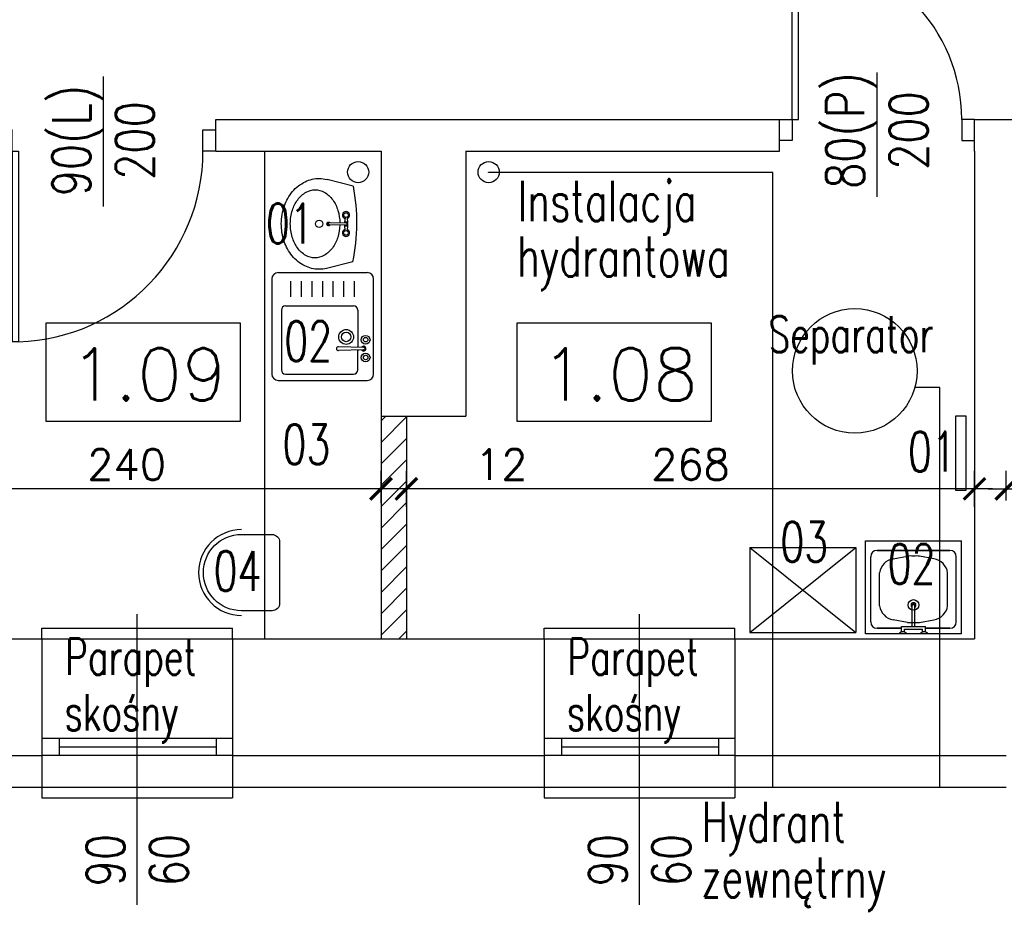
# Model space of a CAD drawing. Header units: millimetres. Extents: x 31969 to 285678, y -69766 to -1123.
# Tile 85 of 176: x 142276 to 142740, y -10733 to -10313. Entities that reach past the tile are written whole.
import ezdxf
from ezdxf.enums import TextEntityAlignment as Align
from ezdxf.lldxf.tags import DXFTag

# ---------------------------------------------------------------- set-up
doc = ezdxf.new("R2010")
doc.units = ezdxf.units.MM
for name, color, linetype in [('a-izolacja 1', 3, 'Continuous'), ('a-opis 1', 3, 'Continuous'), ('a-opis 3', 15, 'Continuous'), ('a-opis stolarki 1', 3, 'Continuous'), ('a-opis technologii 2', 12, 'Continuous'), ('a-przekrój 1', 3, 'Continuous'), ('a-przekrój 2', 251, 'Continuous'), ('a-stolarka drzwiowa', 3, 'Continuous'), ('a-stolarka okienna', 3, 'Continuous'), ('a-szkło', 4, 'Continuous'), ('a-wymiary', 11, 'Continuous'), ('a-wyposażenie', 84, 'Continuous'), ('a-ściany działowe projektowane', 5, 'Continuous'), ('a-ściany istniejące murowane', 6, 'Continuous')]:
    doc.layers.add(name, color=color, linetype=linetype)
doc.layers.add('a-pomocnicza', color=42, linetype='Continuous', plot=False)
doc.styles.add('MAREK', font='simplex.shx')
doc.styles.add('RS01507', font='romans.shx', dxfattribs={"width": 0.7, "height": 0.15})
doc.styles.add('WYMIAR', font='romans.shx', dxfattribs={"width": 0.8})
tags = doc.linetypes.add('DASHED', pattern=[0.75, 0.5, -0.25]).pattern_tags.tags
tags[6:7] = [DXFTag(74, 4), DXFTag(75, 0), DXFTag(340, '0'), DXFTag(46, 1.0), DXFTag(50, 0.0), DXFTag(44, 0.0), DXFTag(45, 0.0)]
tags[4:5] = [DXFTag(74, 4), DXFTag(75, 0), DXFTag(340, '0'), DXFTag(46, 1.0), DXFTag(50, 0.0), DXFTag(44, 0.0), DXFTag(45, 0.0)]
doc.dimstyles.new('MAREK', dxfattribs={"dimscale": 0.85, "dimtxt": 17, "dimasz": 12, "dimexe": 10, "dimexo": 0.625, "dimgap": 5, "dimtad": 1, "dimdec": 1, "dimdsep": 46, "dimtxsty": 'MAREK', "dimblk1": 'ARCHTICK', "dimblk2": 'ARCHTICK', "dimsah": 1, "dimcen": 2.5, "dimdle": 10, "dimadec": 0, "dimazin": 0, "dimtfac": 1, "dimtdec": 1, "dimtmove": 1, "dimatfit": 3, "dimldrblk": 'ARCHTICK', "dimfxl": 10, "dimfxlon": 1, "dimtolj": 1, "dimtzin": 0, "dimarcsym": 0})

# ---------------------------------------------------------------- blocks, each defined once
blk = doc.blocks.new('A$C42BE72CD')
at = {"layer": 'a-stolarka drzwiowa'}
for p, q in [((6, 99.95), (0, 99.95)), ((6, 89.95), (6, 99.95)), ((96, 89.95), (96, 99.95)), ((96, 99.95), (102, 99.95)), ((0, 89.95), (6, 89.95)), ((6, 89.95), (9, 89.95)), ((6, 89.95), (6, 0)), ((9, 89.95), (9, 0)), ((102, 89.95), (96, 89.95)), ((9, 0), (6, 0))]:
    blk.add_line(p, q, dxfattribs=at)
at = {"layer": 'a-stolarka drzwiowa', "linetype": 'DASHED', "lineweight": 25, "ltscale": 20}
blk.add_arc((6, 89.95), 90, 271.9102, 0, dxfattribs=at)
blk = doc.blocks.new('_ARCHTICK')
at = {"color": 0, "linetype": 'ByBlock', "const_width": 0.15}
blk.add_lwpolyline([(-0.5, -0.5), (0.5, 0.5)], dxfattribs=at)
blk = doc.blocks.new('*D99')
at = {"layer": 'a-wymiary', "color": 0, "lineweight": -2, "ltscale": 100}
for p, q in [((142458.07, -10542.86), (142458.07, -10525.86)), ((142726.07, -10542.86), (142726.07, -10525.86)), ((142734.57, -10534.36), (142449.57, -10534.36))]:
    blk.add_line(p, q, dxfattribs=at)
at = {"layer": 'DEFPOINTS', "color": 0, "ltscale": 100}
for p in [(142458.07, -10534.36), (142458.07, -10599.89), (142726.07, -10599.89)]:
    blk.add_point(p, dxfattribs=at)
at = {"layer": 'a-wymiary', "color": 0, "lineweight": -2, "ltscale": 100, "xscale": 10.2, "yscale": 10.2, "zscale": 10.2, "rotation": 180}
blk.add_blockref('_ARCHTICK', (142458.07, -10534.36), dxfattribs=at)
at = {"layer": 'a-wymiary', "color": 0, "lineweight": -2, "ltscale": 100, "xscale": 10.2, "yscale": 10.2, "zscale": 10.2}
blk.add_blockref('_ARCHTICK', (142726.07, -10534.36), dxfattribs=at)
at = {"layer": 'a-wymiary', "color": 0, "ltscale": 100, "insert": (142592.07, -10522.88), "char_height": 14.45, "attachment_point": 5, "style": 'MAREK'}
blk.add_mtext('\\A1;268', dxfattribs=at)
blk = doc.blocks.new('*D100')
at = {"layer": 'a-wymiary', "color": 0, "lineweight": -2, "ltscale": 100}
for p, q in [((142446.07, -10541.08), (142446.07, -10525.86)), ((142458.07, -10542.86), (142458.07, -10525.86)), ((142466.57, -10534.36), (142437.57, -10534.36)), ((142517.4, -10534.36), (142458.07, -10534.36))]:
    blk.add_line(p, q, dxfattribs=at)
at = {"layer": 'DEFPOINTS', "color": 0, "ltscale": 100}
for p in [(142446.07, -10534.36), (142446.07, -10541.61), (142458.07, -10599.89)]:
    blk.add_point(p, dxfattribs=at)
at = {"layer": 'a-wymiary', "color": 0, "lineweight": -2, "ltscale": 100, "xscale": 10.2, "yscale": 10.2, "zscale": 10.2, "rotation": 180}
blk.add_blockref('_ARCHTICK', (142446.07, -10534.36), dxfattribs=at)
at = {"layer": 'a-wymiary', "color": 0, "lineweight": -2, "ltscale": 100, "xscale": 10.2, "yscale": 10.2, "zscale": 10.2}
blk.add_blockref('_ARCHTICK', (142458.07, -10534.36), dxfattribs=at)
at = {"layer": 'a-wymiary', "color": 0, "ltscale": 100, "insert": (142502.82, -10522.88), "char_height": 14.45, "attachment_point": 5, "style": 'MAREK'}
blk.add_mtext('\\A1;12', dxfattribs=at)
blk = doc.blocks.new('*D101')
at = {"layer": 'a-wymiary', "color": 0, "lineweight": -2, "ltscale": 100}
for p, q in [((142206.07, -10542.86), (142206.07, -10525.86)), ((142446.07, -10541.08), (142446.07, -10525.86)), ((142454.57, -10534.36), (142197.57, -10534.36))]:
    blk.add_line(p, q, dxfattribs=at)
at = {"layer": 'DEFPOINTS', "color": 0, "ltscale": 100}
for p in [(142206.07, -10534.36), (142206.07, -10543.83), (142446.07, -10541.61)]:
    blk.add_point(p, dxfattribs=at)
at = {"layer": 'a-wymiary', "color": 0, "lineweight": -2, "ltscale": 100, "xscale": 10.2, "yscale": 10.2, "zscale": 10.2, "rotation": 180}
blk.add_blockref('_ARCHTICK', (142206.07, -10534.36), dxfattribs=at)
at = {"layer": 'a-wymiary', "color": 0, "lineweight": -2, "ltscale": 100, "xscale": 10.2, "yscale": 10.2, "zscale": 10.2}
blk.add_blockref('_ARCHTICK', (142446.07, -10534.36), dxfattribs=at)
at = {"layer": 'a-wymiary', "color": 0, "ltscale": 100, "insert": (142326.07, -10522.88), "char_height": 14.45, "attachment_point": 5, "style": 'MAREK'}
blk.add_mtext('\\A1;240', dxfattribs=at)
blk = doc.blocks.new('*D128')
at = {"layer": 'a-wymiary', "color": 0, "lineweight": -2, "ltscale": 100}
for p, q in [((142741.07, -10539.81), (142741.07, -10525.86)), ((142879.07, -10537.63), (142879.07, -10525.86)), ((142732.57, -10534.36), (142887.57, -10534.36))]:
    blk.add_line(p, q, dxfattribs=at)
at = {"layer": 'DEFPOINTS', "color": 0, "ltscale": 100}
for p in [(142879.07, -10534.36), (142741.07, -10540.34), (142879.07, -10538.16)]:
    blk.add_point(p, dxfattribs=at)
at = {"layer": 'a-wymiary', "color": 0, "lineweight": -2, "ltscale": 100, "xscale": 10.2, "yscale": 10.2, "zscale": 10.2, "rotation": 180}
blk.add_blockref('_ARCHTICK', (142741.07, -10534.36), dxfattribs=at)
at = {"layer": 'a-wymiary', "color": 0, "lineweight": -2, "ltscale": 100, "xscale": 10.2, "yscale": 10.2, "zscale": 10.2}
blk.add_blockref('_ARCHTICK', (142879.07, -10534.36), dxfattribs=at)
at = {"layer": 'a-wymiary', "color": 0, "ltscale": 100, "insert": (142810.07, -10522.88), "char_height": 14.45, "attachment_point": 5, "style": 'MAREK'}
blk.add_mtext('\\A1;138', dxfattribs=at)
blk = doc.blocks.new('A$C742963B9')
at = {"layer": 'a-stolarka drzwiowa'}
for p, q in [((6, 88.49), (0, 88.49)), ((6, 78.49), (6, 88.49)), ((86, 78.49), (86, 88.49)), ((86, 88.49), (92, 88.49)), ((0, 78.49), (6, 78.49)), ((86, 78.49), (83, 78.49)), ((83, 78.49), (83, 0)), ((92, 78.49), (86, 78.49)), ((86, 78.49), (86, 0)), ((83, 0), (86, 0))]:
    blk.add_line(p, q, dxfattribs=at)
at = {"layer": 'a-stolarka drzwiowa', "linetype": 'DASHED', "lineweight": 25, "ltscale": 20}
blk.add_arc((84.5, 78.49), 78.5, 180, 268.9051, dxfattribs=at)

msp = doc.modelspace()

# ---------------------------------------------------------------- hatches: boundary and pattern name
at = {"layer": 'a-przekrój 2', "ltscale": 0.1}
h = msp.add_hatch(dxfattribs=at)
h.set_pattern_fill('LINE', color=256, scale=2.25, angle=45)
h.set_pattern_definition([(45, (-28, 0), (-5.05139407, 5.05139407), [])])
h.paths.add_polyline_path([(142458.07, -10500.1), (142446.07, -10500.1), (142446.07, -10605.1), (142458.07, -10605.1)])

# ---------------------------------------------------------------- linework, layer by layer
at = {"layer": 'a-izolacja 1'}
for p, q in [((142158.07, -10660.1), (142286.07, -10660.1)), ((142376.07, -10660.1), (142523.07, -10660.1)), ((142613.07, -10660.1), (142741.07, -10660.1))]:
    msp.add_line(p, q, dxfattribs=at)
at = {"layer": 'a-opis 3'}
for points in [[(142379.8, -10456.2), (142287.88, -10456.2), (142287.88, -10502.44), (142379.8, -10502.44)], [(142602, -10456.2), (142510.08, -10456.2), (142510.08, -10502.44), (142602, -10502.44)]]:
    msp.add_lwpolyline(points, close=True, dxfattribs=at)
at = {"layer": 'a-opis stolarki 1'}
for p, q in [((142315.07, -10401.23), (142315.07, -10339.94)), ((142680.07, -10338.06), (142680.07, -10396.68)), ((142331.07, -10730.53), (142331.07, -10593.4)), ((142568.07, -10730.53), (142568.07, -10593.4))]:
    msp.add_line(p, q, dxfattribs=at)
at = {"layer": 'a-pomocnicza', "ltscale": 100}
for p, q in [((142709.67, -10486.6), (142697.9, -10486.6)), ((142709.67, -10675.1), (142709.67, -10486.6))]:
    msp.add_line(p, q, dxfattribs=at)
msp.add_circle((142669.59, -10478.74), 29.37, dxfattribs=at)
at = {"layer": 'a-przekrój 1', "ltscale": 100}
for p, q in [((142496.85, -10385.18), (142496.85, -10385)), ((142630.86, -10385.18), (142496.85, -10385.18)), ((142630.86, -10675.1), (142630.86, -10385.18))]:
    msp.add_line(p, q, dxfattribs=at)
for centre in [(142435.29, -10385), (142496.85, -10385)]:
    msp.add_circle(centre, 5, dxfattribs=at)
at = {"layer": 'a-stolarka okienna', "ltscale": 40}
for p, q in [((142286.07, -10605.1), (142286.07, -10600.1)), ((142286.07, -10600.1), (142376.07, -10600.1)), ((142376.07, -10605.1), (142376.07, -10600.1)), ((142523.07, -10605.1), (142523.07, -10600.1)), ((142523.07, -10600.1), (142613.07, -10600.1)), ((142613.07, -10605.1), (142613.07, -10600.1)), ((142286.07, -10675.1), (142286.07, -10680.1)), ((142376.07, -10675.1), (142376.07, -10680.1)), ((142523.07, -10675.1), (142523.07, -10680.1)), ((142613.07, -10675.1), (142613.07, -10680.1)), ((142286.07, -10680.1), (142376.07, -10680.1)), ((142523.07, -10680.1), (142613.07, -10680.1))]:
    msp.add_line(p, q, dxfattribs=at)
at = {"layer": 'a-stolarka okienna', "linetype": 'DASHED', "lineweight": 25, "ltscale": 20}
for p, q in [((142286.07, -10605.1), (142376.07, -10605.1)), ((142523.07, -10605.1), (142613.07, -10605.1)), ((142286.07, -10675.1), (142376.07, -10675.1)), ((142523.07, -10675.1), (142613.07, -10675.1))]:
    msp.add_line(p, q, dxfattribs=at)
at = {"layer": 'a-stolarka okienna'}
for p, q in [((142376.07, -10652.1), (142286.3, -10652.1)), ((142294.3, -10652.1), (142294.3, -10660.1)), ((142368.3, -10652.1), (142368.3, -10660.1)), ((142613.07, -10652.1), (142523.3, -10652.1)), ((142531.3, -10652.1), (142531.3, -10660.1)), ((142605.3, -10652.1), (142605.3, -10660.1)), ((142376.07, -10660.1), (142286.07, -10660.1)), ((142613.07, -10660.1), (142523.07, -10660.1))]:
    msp.add_line(p, q, dxfattribs=at)
at = {"layer": 'a-szkło', "ltscale": 2}
for p, q in [((142294.3, -10656.1), (142368.3, -10656.1)), ((142531.3, -10656.1), (142605.3, -10656.1))]:
    msp.add_line(p, q, dxfattribs=at)
at = {"layer": 'a-wyposażenie'}
for p, q in [((142391.07, -10375.1), (142391.07, -10605.1)), ((142433.01, -10391.63), (142420.62, -10388.45)), ((142421.58, -10410.11), (142421.08, -10410.11)), ((142421.59, -10408.71), (142421.09, -10408.7)), ((142429.56, -10409.93), (142421.58, -10409.89)), ((142429.56, -10408.98), (142421.59, -10408.93)), ((142428.86, -10409.93), (142429.05, -10412.65)), ((142429.09, -10406.25), (142428.87, -10408.97)), ((142430.25, -10409.93), (142430.03, -10412.66)), ((142430.07, -10406.25), (142430.26, -10408.98)), ((142432.82, -10427.31), (142420.39, -10430.36)), ((142397.56, -10432.38), (142439.56, -10432.38)), ((142394.56, -10435.38), (142394.56, -10480.21)), ((142403.56, -10443.77), (142403.56, -10436.48)), ((142408.56, -10443.77), (142408.56, -10436.48)), ((142413.56, -10443.77), (142413.56, -10436.48)), ((142418.56, -10443.77), (142418.56, -10436.48)), ((142423.56, -10443.77), (142423.56, -10436.48)), ((142428.56, -10443.77), (142428.56, -10436.48)), ((142433.56, -10443.77), (142433.56, -10436.48)), ((142442.56, -10480.21), (142442.56, -10435.38)), ((142399.06, -10450.02), (142399.06, -10478.21)), ((142401.06, -10448.02), (142433.06, -10448.02)), ((142435.06, -10450.02), (142435.06, -10467.61)), ((142437.78, -10467.62), (142425.99, -10467.32)), ((142437.78, -10468.85), (142425.99, -10469.15)), ((142435.06, -10468.98), (142435.06, -10469.27)), ((142435.06, -10478.21), (142435.06, -10468.98)), ((142397.56, -10483.21), (142439.56, -10483.21)), ((142401.06, -10480.21), (142433.06, -10480.21)), ((142674.62, -10558.89), (142719.98, -10558.89)), ((142674.62, -10602.75), (142674.62, -10558.89)), ((142719.98, -10602.75), (142719.98, -10558.89)), ((142620.03, -10562.08), (142670.03, -10562.08)), ((142620.03, -10562.08), (142620.03, -10602.08)), ((142620.03, -10562.08), (142670.03, -10602.08)), ((142620.03, -10602.08), (142670.03, -10562.08)), ((142670.03, -10562.08), (142670.03, -10602.08)), ((142680.12, -10563.39), (142714.48, -10563.39)), ((142714.48, -10563.39), (142680.12, -10563.39)), ((142677.12, -10597.1), (142677.12, -10566.39)), ((142687.65, -10567.39), (142694.44, -10566.15)), ((142706.95, -10567.39), (142700.16, -10566.15)), ((142717.48, -10597.1), (142717.48, -10566.39)), ((142681.19, -10589.55), (142681.19, -10573.94)), ((142713.41, -10589.55), (142713.41, -10573.94)), ((142713.41, -10589.55), (142713.41, -10573.94)), ((142696.3, -10589.56), (142696.3, -10588.86)), ((142696.62, -10599.25), (142696.62, -10589.56)), ((142697.98, -10599.25), (142697.98, -10589.56)), ((142698.3, -10589.56), (142698.3, -10588.86)), ((142691.62, -10600.1), (142680.12, -10600.1)), ((142680.12, -10600.1), (142691.62, -10600.1)), ((142694.44, -10597.34), (142687.65, -10596.11)), ((142691.62, -10599.25), (142702.98, -10599.25)), ((142691.62, -10601.89), (142691.62, -10599.25)), ((142692.98, -10600.61), (142701.62, -10600.61)), ((142692.98, -10601.89), (142692.98, -10600.61)), ((142700.16, -10597.34), (142706.95, -10596.11)), ((142701.62, -10601.89), (142701.62, -10600.61)), ((142702.98, -10601.89), (142702.98, -10599.25)), ((142714.48, -10600.1), (142702.98, -10600.1)), ((142702.98, -10600.1), (142714.48, -10600.1)), ((142620.03, -10602.08), (142670.03, -10602.08)), ((142719.98, -10602.75), (142674.62, -10602.75))]:
    msp.add_line(p, q, dxfattribs=at)
for points in [[(142416.74, -10430.79, -0.115836), (142410.1, -10429.19, -0.104065), (142404.17, -10424.45, -0.09084), (142400.38, -10417.65, -0.083285), (142399.03, -10409.28, -0.083285), (142400.47, -10400.93, -0.09084), (142404.33, -10394.18, -0.104065), (142410.32, -10389.5, -0.115836), (142416.98, -10387.98, -0.061594), (142420.62, -10388.45, -0.104065)], [(142426.64, -10409.91, -0.067885), (142425.68, -10415.78, -0.084294), (142423.17, -10420.77, -0.106458), (142419.15, -10424.32, -0.130058), (142414.88, -10425.43, -0.130058), (142410.62, -10424.27, -0.106458), (142406.64, -10420.68, -0.084294), (142404.18, -10415.66, -0.073345), (142403.28, -10409.31, -0.073345), (142404.25, -10402.97, -0.084294), (142406.77, -10397.98, -0.106458), (142410.78, -10394.42, -0.130058), (142415.05, -10393.32, -0.130058), (142419.31, -10394.47, -0.106458), (142423.29, -10398.07, -0.084294), (142425.75, -10403.09, -0.067885), (142426.65, -10408.96, -0.067885)], [(142421.09, -10408.7, 0.104546), (142420.84, -10408.76, 0.100796), (142420.63, -10408.91, 0.095911), (142420.48, -10409.13, 0.09272), (142420.43, -10409.4, 0.09272), (142420.48, -10409.67, 0.095911), (142420.62, -10409.9, 0.100796), (142420.84, -10410.05, 0.104546), (142421.08, -10410.11, 0.104546)], [(142422.07, -10408.93, 0.009141), (142422.05, -10408.91, 0.100796), (142421.84, -10408.76, 0.104546), (142421.59, -10408.71, 0.104546), (142421.34, -10408.76, 0.100796), (142421.12, -10408.91, 0.095911), (142420.98, -10409.13, 0.09272), (142420.93, -10409.41, 0.09272), (142420.97, -10409.68, 0.095911), (142421.11, -10409.9, 0.100796), (142421.33, -10410.06, 0.104546), (142421.58, -10410.11, 0.104546), (142421.83, -10410.06, 0.100796), (142422.04, -10409.91, 0.009141), (142422.06, -10409.89, 0.09272)], [(142421.59, -10408.93, 0.104546), (142421.43, -10408.96, 0.100796), (142421.28, -10409.06, 0.095911), (142421.19, -10409.22, 0.09272), (142421.15, -10409.41, 0.09272), (142421.18, -10409.6, 0.095911), (142421.28, -10409.75, 0.100796), (142421.42, -10409.85, 0.104546), (142421.58, -10409.89, 0.104546)], [(142420.39, -10430.36, -0.061594), (142416.74, -10430.79, -0.115836)], [(142696.3, -10588.86, -0.104546), (142696.38, -10588.5, -0.100796), (142696.59, -10588.2, -0.095911), (142696.91, -10588, -0.09272), (142697.3, -10587.92, -0.09272), (142697.69, -10588, -0.095911), (142698.01, -10588.2, -0.100796), (142698.23, -10588.5, -0.104546), (142698.3, -10588.86, -0.104546)], [(142696.62, -10590.25, -0.009141), (142696.59, -10590.23, -0.100796), (142696.38, -10589.92, -0.104546), (142696.3, -10589.56, -0.104546), (142696.38, -10589.21, -0.100796), (142696.59, -10588.9, -0.095911), (142696.91, -10588.7, -0.09272), (142697.3, -10588.63, -0.09272), (142697.69, -10588.7, -0.095911), (142698.01, -10588.9, -0.100796), (142698.23, -10589.21, -0.104546), (142698.3, -10589.56, -0.104546), (142698.23, -10589.92, -0.100796), (142698.01, -10590.23, -0.009141), (142697.98, -10590.25, -0.09272)], [(142696.62, -10589.56, -0.104546), (142696.67, -10589.34, -0.100796), (142696.81, -10589.14, -0.095911), (142697.03, -10589, -0.09272), (142697.3, -10588.95, -0.09272), (142697.57, -10589, -0.095911), (142697.79, -10589.14, -0.100796), (142697.93, -10589.34, -0.104546), (142697.98, -10589.56, -0.104546)]]:
    msp.add_lwpolyline(points, format="xyb", dxfattribs=at)
msp.add_lwpolyline([(142717.31, -10535.13), (142717.31, -10499.89), (142721.98, -10499.89), (142721.98, -10535.13)], close=True, dxfattribs=at)
msp.add_lwpolyline([(142380.25, -10591.86, -1), (142380.25, -10555.86), (142394.65, -10555.86, -0.414214), (142398.25, -10559.46), (142398.25, -10588.26, -0.414214), (142394.65, -10591.86)], format="xyb", close=True, dxfattribs=at)
for centre, radius in [((142429.58, -10405.24), 1.12), ((142416.9, -10409.38), 1.78), ((142429.54, -10413.67), 1.12), ((142429.63, -10462.71), 3.5), ((142429.63, -10462.71), 2.25), ((142438.81, -10464.03), 2.07), ((142438.81, -10464.03), 1.07), ((142438.81, -10472.44), 2.07), ((142438.81, -10472.44), 1.07), ((142697.3, -10589.12), 2.5)]:
    msp.add_circle(centre, radius, dxfattribs=at)
for centre, radius, start, end in [((142344.62, -10408.98), 90.08, 348.2626, 11.105), ((142429.58, -10405.24), 1.69, 288.1634, 251.2043), ((142429.56, -10409.45), 0.843, 214.2019, 145.1657), ((142429.56, -10409.45), 0.478, 269.6838, 89.6838), ((142429.54, -10413.67), 1.69, 108.1634, 71.2043), ((142397.56, -10435.38), 3, 90, 180), ((142439.56, -10435.38), 3, 0, 90), ((142401.06, -10450.02), 2, 90, 180), ((142433.06, -10450.02), 2, 0, 90), ((142425.99, -10468.23), 0.919, 90, 270), ((142437.81, -10468.23), 1.14, 214.4033, 145.5967), ((142437.81, -10468.23), 0.613, 267.4851, 92.5149), ((142401.06, -10478.21), 2, 180, 270), ((142433.06, -10478.21), 2, 270, 0), ((142397.56, -10480.21), 3, 180, 270), ((142439.56, -10480.21), 3, 270, 0), ((142380.25, -10573.86), 20.25, 90, 270), ((142680.12, -10566.39), 3, 90, 180), ((142714.48, -10566.39), 3, 0, 90), ((142689.09, -10575.26), 8, 100.3048, 170.5377), ((142695.87, -10574.03), 8, 79.6952, 100.3048), ((142698.73, -10574.03), 8, 79.6952, 100.3048), ((142705.52, -10575.26), 8, 9.4623, 79.6952), ((142689.09, -10588.24), 8, 189.4623, 259.6952), ((142705.52, -10588.24), 8, 280.3048, 350.5377), ((142680.12, -10597.1), 3, 180, 270), ((142695.87, -10589.47), 8, 259.6952, 280.3048), ((142698.73, -10589.47), 8, 259.6952, 280.3048), ((142714.48, -10597.1), 3, 270, 0), ((142692.3, -10604.3), 2.5, 38.2213, 141.7787), ((142702.3, -10604.3), 2.5, 38.2213, 141.7787)]:
    msp.add_arc(centre, radius, start, end, dxfattribs=at)
at = {"layer": 'a-ściany działowe projektowane', "ltscale": 20}
for p, q in [((142446.07, -10500.1), (142446.07, -10605.1)), ((142458.07, -10500.1), (142458.07, -10605.1))]:
    msp.add_line(p, q, dxfattribs=at)
at = {"layer": 'a-ściany istniejące murowane'}
for p, q in [((142368.07, -10360.1), (142634.07, -10360.1)), ((142368.07, -10375.1), (142368.07, -10360.1)), ((142634.07, -10375.1), (142634.07, -10360.1)), ((142726.07, -10375.1), (142726.07, -10360.1)), ((142726.07, -10360.1), (142751.07, -10360.1)), ((142368.07, -10375.1), (142446.07, -10375.1)), ((142446.07, -10375.1), (142446.07, -10500.1)), ((142486.07, -10375.1), (142634.07, -10375.1)), ((142486.07, -10375.1), (142486.07, -10500.1)), ((142726.07, -10375.1), (142726.07, -10605.1)), ((142726.07, -10375.1), (142726.07, -10375.1)), ((142446.07, -10500.1), (142486.07, -10500.1)), ((142206.07, -10605.1), (142286.07, -10605.1)), ((142286.07, -10605.1), (142286.07, -10675.1)), ((142376.07, -10605.1), (142523.07, -10605.1)), ((142376.07, -10605.1), (142376.07, -10675.1)), ((142523.07, -10605.1), (142523.07, -10675.1)), ((142613.07, -10605.1), (142726.07, -10605.1)), ((142613.07, -10605.1), (142613.07, -10675.1)), ((142158.07, -10675.1), (142286.07, -10675.1)), ((142376.07, -10675.1), (142523.07, -10675.1)), ((142613.07, -10675.1), (142741.07, -10675.1))]:
    msp.add_line(p, q, dxfattribs=at)

# ---------------------------------------------------------------- block references
at = {"layer": 'a-stolarka drzwiowa', "ltscale": 100, "rotation": 180}
msp.add_blockref('A$C742963B9', (142726.07, -10281.61), dxfattribs=at)
at = {"layer": 'a-stolarka drzwiowa', "ltscale": 100}
msp.add_blockref('A$C42BE72CD', (142266.07, -10465.05), dxfattribs=at)

# ---------------------------------------------------------------- texts
at = {"layer": 'a-opis 1', "ltscale": 40, "style": 'RS01507', "width": 0.7}
for s, height, p in [('Instalacja', 18.913, (142510.51, -10398.62)), ('hydrantowa', 18.913, (142510.24, -10424.83)), ('Parapet ', 17.103, (142296.98, -10613.55)), ('Parapet ', 17.103, (142533.98, -10613.55)), ('skośny', 17.103, (142296.71, -10639.75)), ('skośny', 17.103, (142533.71, -10639.75)), ('Hydrant', 18.913, (142597.36, -10691.43)), ('zewnętrny', 18.913, (142597.09, -10717.64))]:
    msp.add_text(s, height=height, dxfattribs=at).set_placement(p, align=Align.MIDDLE_LEFT)
at = {"layer": 'a-opis 3', "style": 'MAREK'}
for s, p in [('1.09', (142299.36, -10492.73)), ('1.08', (142521.56, -10492.73))]:
    msp.add_text(s, height=24.659, dxfattribs=at).set_placement(p)
at = {"layer": 'a-opis stolarki 1', "char_height": 18, "width": 35.8438, "rotation": 90, "style": 'WYMIAR'}
for s, insert, attachment_point in [('\\pxqc;\\P80(P)\\P200', (142704.05, -10347.48), 9), ('\\pxqc;\\P90(L)\\P200', (142338.94, -10388.01), 7), ('\\pxqc;\\P90\\P60', (142355.05, -10727.41), 7), ('\\pxqc;\\P90\\P60', (142592.05, -10727.41), 7)]:
    msp.add_mtext(s, dxfattribs=dict(at, insert=insert, attachment_point=attachment_point))
at = {"layer": 'a-opis technologii 2', "ltscale": 40, "style": 'RS01507', "width": 0.7}
for s, p in [('01', (142391.76, -10418.62)), ('02', (142400.43, -10474.09)), ('03', (142399.6, -10522.76)), ('01', (142694.68, -10526.25)), ('03', (142634.48, -10568.78)), ('04', (142367.11, -10582.5)), ('02', (142685.1, -10579.22))]:
    msp.add_text(s, height=18.813, dxfattribs=at).set_placement(p)
at = {"layer": 'a-pomocnicza', "ltscale": 100, "style": 'RS01507', "width": 0.7}
msp.add_text('Separator', height=17.103, dxfattribs=at).set_placement((142628.85, -10461.42), align=Align.MIDDLE_LEFT)
at = {"layer": 'a-wyposażenie', "flags": 9}
for tag, p, s in [('FIXT_CODE', (142432.64, -10427.29), '10'), ('FU_TOTAL', (142432.68, -10427.27), '2.0'), ('FU_WASTE', (142432.73, -10427.28), '1.0'), ('FU_HOT', (142432.77, -10427.28), '1.5'), ('FU_COLD', (142432.82, -10427.28), '1.5')]:
    msp.add_attdef(tag, p, s, height=0.0178, rotation=269.6838, dxfattribs=at)

# ---------------------------------------------------------------- dimensions: what is measured, and where the dimension line sits
at = {"layer": 'a-wymiary', "ltscale": 100}
for base, p1, p2, picture, middle in [((142206.07, -10534.36), (142446.07, -10541.61), (142206.07, -10543.83), '*D101', (142326.07, -10522.88)), ((142458.07, -10534.36), (142726.07, -10599.89), (142458.07, -10599.89), '*D99', (142592.07, -10522.88)), ((142879.07, -10534.36), (142741.07, -10540.34), (142879.07, -10538.16), '*D128', (142810.07, -10522.88))]:
    dim = msp.add_linear_dim(base=base, p1=p1, p2=p2, dimstyle='MAREK', dxfattribs=at)
    dim.commit()
    dim.dimension.update_dxf_attribs({"geometry": picture, "text_midpoint": middle})
dim = msp.add_linear_dim(base=(142446.07, -10534.36), p1=(142458.07, -10599.89), p2=(142446.07, -10541.61), dimstyle='MAREK', dxfattribs=at)
dim.commit()
dim.dimension.update_dxf_attribs({"geometry": '*D100', "text_midpoint": (142502.82, -10534.36), "dimtype": 160})

doc.saveas('drawing.dxf')
